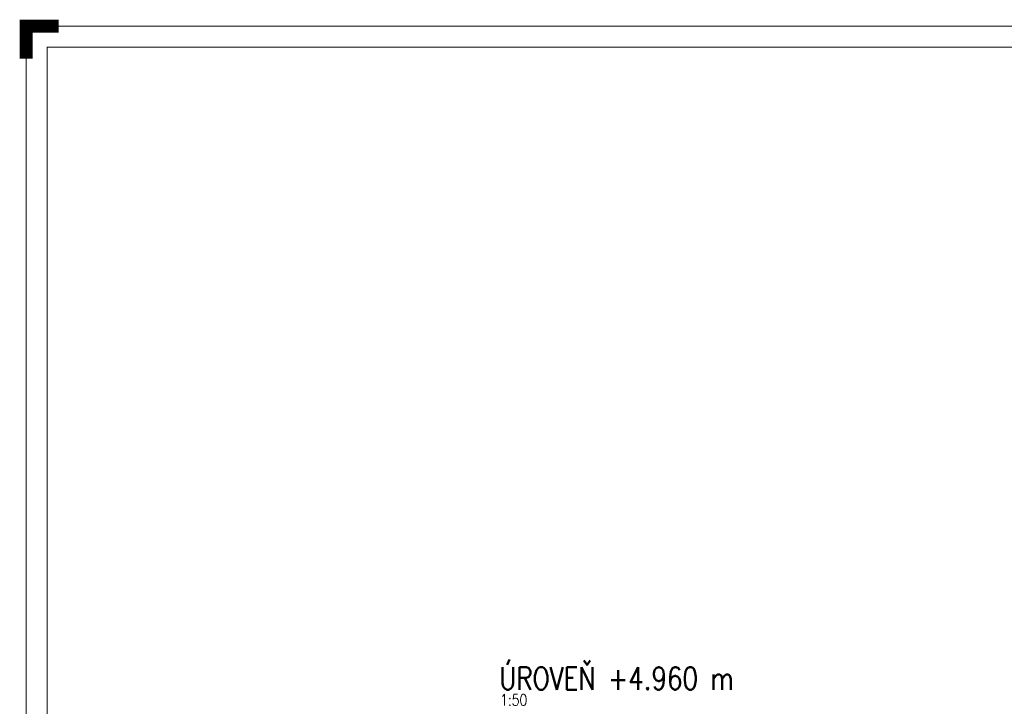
# Paper-space layout 'Layout1' of a CAD drawing. Extents: x -2 to 1033, y -36 to 596.
# Tile 12 of 60: x -2 to 302, y 384 to 596. Entities that reach past the tile are written whole.
import ezdxf
from ezdxf.enums import TextEntityAlignment as Align

# ---------------------------------------------------------------- set-up
doc = ezdxf.new("R2010")
doc.units = 0
doc.layers.get('DEFPOINTS').update_dxf_attribs({"color": 132, "linetype": 'CONTINUOUS'})
doc.layers.add('RAMECEK_HP', color=251, linetype='CONTINUOUS')
doc.layers.add('SS_NADPIS_7', color=6, linetype='CONTINUOUS', lineweight=70)
doc.styles.add('ROMANS', font='romans.shx', dxfattribs={"width": 0.8})
doc.styles.add('romans.shx', font='romans.shx', dxfattribs={"height": 5})

# ---------------------------------------------------------------- blocks, each defined once
blk = doc.blocks.new('*U6')
at = {"layer": 'RAMECEK_HP', "lineweight": 40, "const_width": 4}
blk.add_lwpolyline([(0, 584), (0, 594), (10, 594)], dxfattribs=at)
at = {"layer": 'RAMECEK_HP', "lineweight": 35, "const_width": 0.35}
for points in [[(0, 594), (0, 0), (841, 0), (841, 594)], [(6.5, 587.5), (6.5, 6.5), (834.5, 6.5), (834.5, 587.5)]]:
    blk.add_lwpolyline(points, close=True, dxfattribs=at)
at = {"layer": 'DEFPOINTS', "style": 'ROMANS', "width": 0.8}
blk.add_attdef('TISK', text='', height=10, dxfattribs=at).set_placement((841, -33), align=Align.RIGHT)

psp = doc.layouts.get("Layout1")

# ---------------------------------------------------------------- block references
at = {"layer": 'RAMECEK_HP'}
psp.add_blockref('*U6', (0, 0), dxfattribs=at)

# ---------------------------------------------------------------- texts
at = {"layer": 'SS_NADPIS_7', "color": 6, "style": 'romans.shx', "width": 0.8}
psp.add_text('ÚROVEŇ +4.960 m', height=7, dxfattribs=at).set_placement((146.2252, 389.0031))
at = {"layer": 'SS_NADPIS_7', "color": 2, "style": 'romans.shx', "width": 0.8}
psp.add_text('1:50', height=3.5, dxfattribs=at).set_placement((146.4754, 384.1031))

doc.saveas('drawing.dxf')
